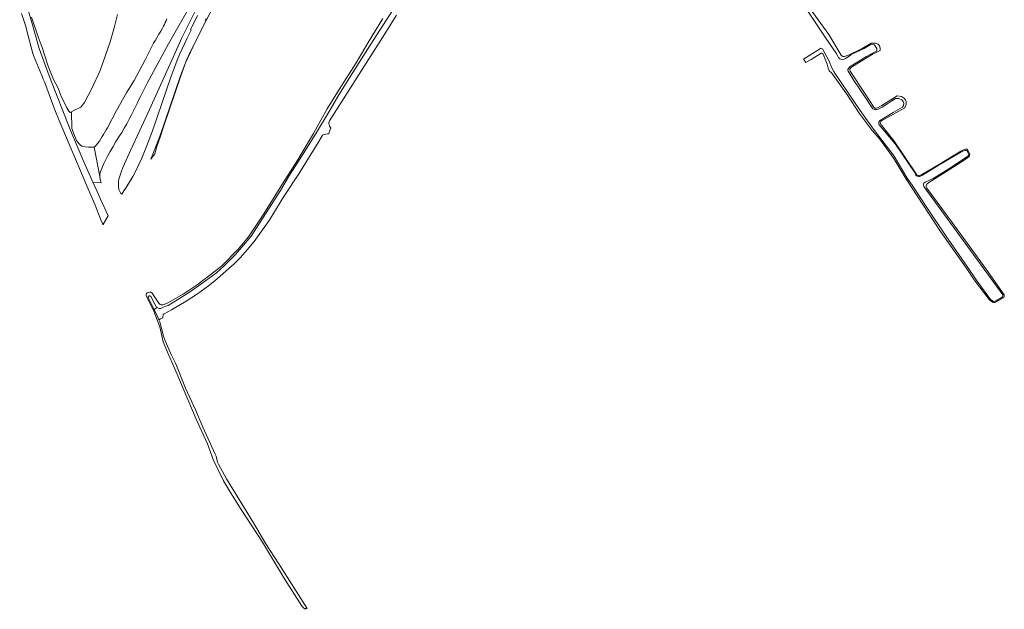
# Model space of a CAD drawing. Header units: metres. Extents: x 89394 to 92106, y 463550 to 466167.
# Tile 54 of 112: x 90767 to 91266, y 464056 to 464355. Entities that reach past the tile are written whole.
import ezdxf

# ---------------------------------------------------------------- set-up
doc = ezdxf.new("R2010")
doc.units = ezdxf.units.M
for name, color, linetype, lineweight in [('B-PV-GR-BOUWLAND_BRAAKLIGGEND-GV', 200, 'Continuous', 13), ('B-PV-GR-GROENVOORZIENING-GV', 80, 'Continuous', 18), ('B-PV-OG-TERREIN_OEVER-GV', 7, 'Continuous', 18), ('B-PV-OG-WATER_SLOOT-GV', 120, 'Continuous', 18), ('B-PV-OG-WEG-GV', 7, 'Continuous', 18), ('B-PV-VH-VERHARDING_ASFALT-GV', 210, 'Continuous', 18)]:
    doc.layers.add(name, color=color, linetype=linetype, lineweight=lineweight)

msp = doc.modelspace()

# ---------------------------------------------------------------- linework, layer by layer
at = {"layer": 'B-PV-GR-BOUWLAND_BRAAKLIGGEND-GV', "flags": 128}
for points in [[(90841.974, 464355.123), (90841.549, 464354.189), (90841.106, 464353.263), (90840.647, 464352.345), (90840.171, 464351.436), (90839.679, 464350.535), (90838.811, 464349.002), (90837.926, 464347.479), (90837.026, 464345.965), (90836.109, 464344.461), (90835.176, 464342.967), (90830.749, 464334.175), (90825.314, 464324.063), (90821.668, 464318.031), (90816.398, 464308.825), (90811.822, 464300.12), (90811.189, 464298.973), (90810.541, 464297.834), (90809.877, 464296.704), (90809.198, 464295.583), (90808.504, 464294.472), (90807.795, 464293.37), (90807.491, 464292.922), (90807.172, 464292.484), (90806.84, 464292.057), (90806.493, 464291.641), (90806.132, 464291.236), (90805.759, 464290.844), (90805.126, 464290.299), (90807.948, 464275.4), (90807.938, 464275.685), (90807.945, 464275.971), (90807.967, 464276.255), (90808.007, 464276.538), (90808.062, 464276.818), (90808.181, 464277.299), (90808.317, 464277.776), (90808.467, 464278.249), (90808.634, 464278.716), (90808.815, 464279.177), (90810.057, 464281.956), (90811.927, 464285.645), (90813.291, 464288.141), (90814.706, 464290.609), (90816.171, 464293.047), (90817.685, 464295.455), (90819.058, 464297.643), (90820.381, 464299.862), (90821.654, 464302.11), (90822.877, 464304.386), (90823.893, 464306.352), (90824.89, 464308.328), (90825.869, 464310.313), (90826.83, 464312.307), (90827.771, 464314.31), (90828.557, 464315.98), (90829.362, 464317.64), (90830.186, 464319.292), (90831.029, 464320.934), (90831.89, 464322.566), (90842.801, 464342.574), (90853.503, 464361.461)], [(90856.625, 464359.833), (90849.377, 464345.232), (90847.576, 464341.452), (90832.33, 464307.498), (90823.752, 464288.944), (90819.672, 464279.929), (90818.752, 464277.654), (90817.754, 464274.635), (90817.501, 464273.238), (90817.448, 464270.096), (90817.68, 464268.798), (90818.555, 464266.73), (90819.102, 464266.436), (90820.608, 464269.066), (90820.758, 464268.977), (90824.745, 464275.413), (90825.582, 464276.949), (90829.168, 464284.641), (90831.666, 464290.59), (90834.641, 464298.443), (90844.119, 464326.219), (90847.462, 464335.15), (90848.438, 464337.479), (90852.194, 464345.373), (90854.293, 464349.549), (90853.954, 464349.711), (90857.493, 464356.846)], [(90816.908, 464357.399), (90815.298, 464350.704), (90813.3, 464343.519), (90808.084, 464329.129), (90803.953, 464319.946), (90800.19, 464312.859), (90798.315, 464310.426), (90794.91, 464308.877), (90793.582, 464308.065), (90793.861, 464299.696), (90795.517, 464295.277), (90796.213, 464293.64), (90796.653, 464292.925), (90797.352, 464292.045), (90798.274, 464291.224), (90799.006, 464290.832), (90800.611, 464290.45), (90802.223, 464290.306), (90805.126, 464290.299), (90805.759, 464290.844), (90806.132, 464291.236), (90806.493, 464291.641), (90806.84, 464292.057), (90807.172, 464292.484), (90807.491, 464292.922), (90807.795, 464293.37), (90808.504, 464294.472), (90809.198, 464295.583), (90809.877, 464296.704), (90810.541, 464297.834), (90811.189, 464298.973), (90811.822, 464300.12), (90816.398, 464308.825), (90821.668, 464318.031), (90825.314, 464324.063), (90830.749, 464334.175), (90835.176, 464342.967), (90836.109, 464344.461), (90837.026, 464345.965), (90837.926, 464347.479), (90838.811, 464349.002), (90839.679, 464350.535), (90840.171, 464351.436), (90840.647, 464352.345), (90841.106, 464353.263), (90841.549, 464354.189), (90841.974, 464355.123)]]:
    msp.add_lwpolyline(points, dxfattribs=at)
at = {"layer": 'B-PV-GR-GROENVOORZIENING-GV', "flags": 128}
msp.add_lwpolyline([(90861.788, 464355.426), (90861.269, 464354.42), (90861.635, 464354.256), (90854.054, 464338.985), (90851.981, 464334.582), (90850.991, 464332.147), (90848.887, 464326.394), (90838.713, 464296.659), (90835.869, 464289.169), (90833.769, 464284.157), (90835.824, 464286.958), (90836.814, 464290.642), (90838.469, 464295.313), (90840.443, 464301.07), (90848.983, 464326.36), (90851.405, 464332.918), (90855.074, 464340.838), (90861.765, 464354.291), (90869.564, 464369.412)], dxfattribs=at)
at = {"layer": 'B-PV-OG-TERREIN_OEVER-GV', "flags": 128}
for points in [[(90951.199, 464355.399), (90944.274, 464344.046), (90937.654, 464333.013), (90929.082, 464319.515), (90923.03, 464309.638), (90919.878, 464303.927), (90916.108, 464297.096), (90907.837, 464283.422), (90899.181, 464269.848), (90890.905, 464256.468), (90883.173, 464244.959), (90881.587, 464242.865), (90878.101, 464238.748), (90869.487, 464230.088), (90866.531, 464227.648), (90857.314, 464220.546), (90850.142, 464215.824), (90842.36, 464211.486), (90840.513, 464210.585), (90839.867, 464210.433), (90839.039, 464210.49), (90838.536, 464210.646), (90838.406, 464210.775), (90837.848, 464211.329), (90834.474, 464216.379), (90833.869, 464216.836), (90833.334, 464216.872), (90832.666, 464216.771), (90831.985, 464216.475), (90831.649, 464216.204), (90831.48, 464215.873), (90831.431, 464215.167), (90835.272, 464207.273), (90838.35, 464199.308), (90840.111, 464191.775), (90842.224, 464186.518), (90846.916, 464175.679), (90856.739, 464152.552), (90862.397, 464140.106), (90865.287, 464132.251), (90870.636, 464121.367), (90874.076, 464115.482), (90879.555, 464106.864), (90890.315, 464090.391), (90901.466, 464071.876), (90909.985, 464058.277), (90910.724, 464057.446), (90911.278, 464056.938), (90912.075, 464056.378), (90912.151, 464056.872), (90912.848, 464056.824), (90898.609, 464079.312), (90891.944, 464089.552), (90885.764, 464100.101), (90872.121, 464122.461), (90868.023, 464129.811), (90867.578, 464130.82), (90866.833, 464133.88), (90866.393, 464134.961), (90860.197, 464148.496), (90856.573, 464157.061), (90851.275, 464168.333), (90846.387, 464180.605), (90844.097, 464185.409), (90841.139, 464192.265), (90840.299, 464194.646), (90839.116, 464199.179), (90838.348, 464201.922), (90837.933, 464202.917), (90837.213, 464204.642), (90835.432, 464208.035), (90832.579, 464213.814), (90832.422, 464214.387), (90832.494, 464214.724), (90832.726, 464214.904), (90833.028, 464215.03), (90833.345, 464215.009), (90833.559, 464214.921), (90833.882, 464214.63), (90835.802, 464210.854), (90836.65, 464209.304), (90837.058, 464209.061), (90838.094, 464208.594), (90838.558, 464208.586), (90838.904, 464208.636), (90840.903, 464209.601), (90842.582, 464210.196), (90847.48, 464213.14), (90853.432, 464216.844), (90859.625, 464221.192), (90867.048, 464226.729), (90870.77, 464230.022), (90876.637, 464235.866), (90880.719, 464240.67), (90884.647, 464245.173), (90899.435, 464268.31), (90903.905, 464276.103), (90910.874, 464286.832), (90917.137, 464296.875), (90924.502, 464309.094), (90929.007, 464316.689), (90936.093, 464328.104), (90944.826, 464341.82), (90957.888, 464362.301)], [(91165.848, 464359.639), (91175.395, 464345.361), (91180.536, 464337.743), (91181.767, 464335.682), (91182.464, 464334.9), (91183.39, 464334.567), (91183.806, 464334.528), (91184.359, 464334.686), (91185.333, 464335.046), (91187.62, 464336.702), (91188.264, 464337.112), (91194.732, 464340.257), (91198.299, 464342.34), (91200.03, 464342.017), (91201.136, 464340.25), (91201.098, 464339.011), (91195.955, 464336.169), (91187.668, 464331.056), (91186.968, 464330.335), (91186.824, 464330.099), (91186.513, 464329.498), (91186.501, 464329.206), (91186.649, 464328.782), (91189.596, 464324.015), (91195.328, 464315.554), (91198.746, 464310.078), (91199.149, 464309.726), (91199.659, 464309.453), (91200.195, 464309.283), (91200.436, 464309.279), (91200.946, 464309.271), (91201.876, 464309.502), (91203.861, 464310.461), (91206.188, 464312.093), (91208.831, 464313.775), (91210.588, 464314.804), (91212.279, 464314.956), (91213.812, 464314.257), (91214.414, 464313.384), (91214.841, 464312.471), (91214.705, 464311.384), (91214.234, 464310.492), (91209.405, 464307.754), (91202.604, 464303.517), (91202.446, 464303.419), (91202.197, 464302.97), (91202.099, 464302.64), (91202.14, 464302.137), (91202.363, 464301.5), (91203.201, 464300.607), (91209.523, 464292.918), (91210.879, 464291.268), (91220.497, 464277.038), (91220.937, 464276.099), (91221.279, 464275.792), (91221.686, 464275.545), (91222.264, 464275.394), (91222.54, 464275.382), (91222.681, 464275.376), (91223.338, 464275.577), (91224.323, 464276.119), (91233.015, 464281.423), (91243.631, 464287.709), (91244.658, 464288.167), (91245.707, 464288.555), (91246.651, 464288.484), (91247.728, 464286.778), (91247.735, 464286.465), (91247.66, 464286.196), (91247.245, 464285.776), (91245.971, 464284.828), (91237.605, 464279.343), (91231.315, 464275.48), (91229.637, 464274.383), (91225.7, 464272.554), (91225.036, 464272.05), (91224.845, 464271.63), (91224.775, 464271.007), (91225.006, 464270.314), (91264.947, 464215.552), (91264.993, 464215.044), (91264.716, 464214.49), (91260.93, 464212.274), (91260.145, 464212.228), (91259.452, 464212.597), (91258.667, 464213.197), (91251.372, 464223.171), (91246.847, 464229.912), (91236.134, 464245.427), (91226.761, 464259.233), (91219.062, 464271.03), (91216.47, 464274.649), (91209.872, 464285.748), (91200.07, 464298.607), (91196.475, 464303.548), (91192.688, 464308.754), (91179.85, 464327.699), (91179.456, 464328.477), (91178.272, 464330.818), (91177.087, 464333.816), (91173.632, 464340.101), (91173.286, 464340.228), (91172.908, 464340.275), (91172.144, 464339.807), (91167.255, 464336.811), (91166.913, 464336.602), (91166.764, 464336.51), (91164.061, 464334.854), (91165.246, 464333.042), (91167.958, 464334.672), (91172.986, 464337.851), (91173.322, 464337.87), (91173.563, 464337.728), (91173.948, 464337.241), (91176.097, 464332.321), (91176.555, 464330.176), (91176.832, 464329.341), (91177.094, 464328.904), (91178.328, 464327.724), (91186.369, 464316.583), (91192.255, 464307.462), (91198.871, 464298.646), (91202.635, 464294.229), (91209.831, 464284.564), (91215.799, 464274.423), (91233.341, 464247.608), (91246.408, 464229.185), (91250.471, 464223.136), (91258.044, 464213.168), (91258.205, 464212.955), (91258.944, 464212.308), (91259.752, 464211.823), (91260.237, 464211.685), (91260.93, 464211.685), (91265.478, 464214.294), (91265.639, 464214.6), (91265.674, 464215.05), (91265.547, 464215.523), (91256.416, 464228.452), (91239.286, 464252.139), (91226.422, 464269.491), (91226.134, 464270.136), (91226.09, 464270.603), (91226.241, 464271.147), (91226.513, 464271.558), (91227.522, 464272.382), (91234.285, 464276.573), (91245.386, 464283.706), (91247.86, 464285.608), (91248.133, 464286.061), (91248.241, 464286.586), (91248.135, 464287.077), (91247.804, 464287.726), (91246.929, 464289.166), (91246.386, 464289.288), (91245.881, 464289.23), (91245.066, 464288.851), (91243.636, 464288.225), (91232.81, 464281.731), (91223.427, 464276.009), (91222.641, 464275.916), (91222.133, 464275.917), (91221.8, 464276.059), (91221.474, 464276.327), (91209.94, 464293.269), (91203.522, 464301.356), (91203.14, 464301.796), (91202.919, 464302.567), (91203.227, 464303.315), (91203.559, 464303.66), (91215.322, 464310.189), (91215.986, 464312.005), (91215.967, 464313.403), (91215.619, 464314.058), (91215.152, 464314.937), (91213.638, 464315.966), (91211.508, 464316.279), (91203.659, 464311.372), (91201.494, 464310.239), (91200.935, 464310.052), (91200.509, 464309.986), (91200.174, 464310.064), (91199.624, 464310.553), (91195.301, 464317.174), (91187.593, 464328.681), (91187.491, 464329.257), (91187.58, 464329.845), (91188.139, 464330.54), (91188.861, 464331.08), (91199.361, 464337.52), (91200.079, 464337.815), (91202.82, 464339.174), (91202.922, 464340.406), (91202.534, 464341.493), (91201.816, 464342.366), (91200.573, 464342.968), (91198.227, 464342.828), (91193.729, 464340.247), (91186.832, 464336.867), (91184.85, 464336.064), (91184.385, 464336.063), (91183.925, 464336.189), (91183.37, 464336.573), (91183.165, 464336.808), (91176.84, 464347.272), (91167.388, 464360.334)]]:
    msp.add_lwpolyline(points, dxfattribs=at)
at = {"layer": 'B-PV-OG-WATER_SLOOT-GV', "flags": 128}
msp.add_lwpolyline([(90957.888, 464362.301), (90944.826, 464341.82), (90936.093, 464328.104), (90929.007, 464316.689), (90924.502, 464309.094), (90917.137, 464296.875), (90910.874, 464286.832), (90903.905, 464276.103), (90899.435, 464268.31), (90884.647, 464245.173), (90880.719, 464240.67), (90876.637, 464235.866), (90870.77, 464230.022), (90867.048, 464226.729), (90859.625, 464221.192), (90853.432, 464216.844), (90847.48, 464213.14), (90842.582, 464210.196), (90840.903, 464209.601), (90838.904, 464208.636), (90838.558, 464208.586), (90838.094, 464208.594), (90837.058, 464209.061), (90835.432, 464208.035), (90837.213, 464204.642), (90837.933, 464202.917), (90838.757, 464203.461), (90839.934, 464203.958), (90839.889, 464204.068), (90839.818, 464204.464), (90839.977, 464205.358), (90840.116, 464205.594), (90840.627, 464205.926), (90844.29, 464207.976), (90851.627, 464212.246), (90857.462, 464216.031), (90863.019, 464220.031), (90866.249, 464222.551), (90875.987, 464231.183), (90879.119, 464234.419), (90882.593, 464238.365), (90886.106, 464242.529), (90893.625, 464253.074), (90901.182, 464265.231), (90908.624, 464276.784), (90914.461, 464285.976), (90918.794, 464293.191), (90920.716, 464296.264), (90920.999, 464296.465), (90921.527, 464296.674), (90923.141, 464297.029), (90923.779, 464297.059), (90923.822, 464297.053), (90924.292, 464298.373), (90924.946, 464299.943), (90924.254, 464300.916), (90924.007, 464301.567), (90923.887, 464302.307), (90923.903, 464302.892), (90924.143, 464303.534), (90951.078, 464345.779), (90958.124, 464356.977)], dxfattribs=at)
at = {"layer": 'B-PV-OG-WEG-GV', "flags": 128}
msp.add_lwpolyline([(90760.667, 464397.139), (90773.587, 464353.374), (90777.355, 464340.239), (90782.361, 464326.405), (90793.396, 464298.413), (90799.85, 464282.826), (90804.681, 464272.222), (90808.324, 464272.414), (90808.701, 464272.136), (90808.171, 464273.882), (90807.948, 464275.4), (90805.126, 464290.299), (90802.223, 464290.306), (90800.611, 464290.45), (90799.006, 464290.832), (90798.274, 464291.224), (90797.352, 464292.045), (90796.653, 464292.925), (90796.213, 464293.64), (90795.517, 464295.277), (90793.861, 464299.696), (90793.582, 464308.065), (90793.012, 464307.717), (90792.32, 464308.401), (90791.29, 464310.241), (90790.05, 464312.757), (90788.386, 464315.867), (90786.909, 464320.082), (90784.585, 464324.523), (90781.885, 464331.22), (90778.837, 464340.638), (90776.787, 464346.133), (90773.464, 464356.111)], dxfattribs=at)
at = {"layer": 'B-PV-VH-VERHARDING_ASFALT-GV', "flags": 128}
msp.add_lwpolyline([(90768.385, 464357.867), (90770.547, 464351.366), (90770.818, 464349.828), (90774.084, 464337.594), (90774.381, 464336.637), (90778.621, 464326.546), (90779.353, 464324.708), (90779.918, 464323.396), (90783.549, 464313.641), (90784.941, 464309.915), (90785.19, 464309.201), (90787.468, 464303.774), (90796.167, 464283.054), (90796.828, 464281.498), (90800.909, 464271.877), (90805.576, 464260.873), (90808.544, 464253.525), (90809.334, 464251.567), (90809.575, 464250.971), (90812.152, 464255.475), (90808.405, 464263.875), (90806.614, 464267.891), (90804.681, 464272.222), (90799.85, 464282.826), (90793.396, 464298.413), (90782.361, 464326.405), (90777.355, 464340.239), (90773.587, 464353.374), (90760.667, 464397.139)], dxfattribs=at)

doc.saveas('drawing.dxf')
